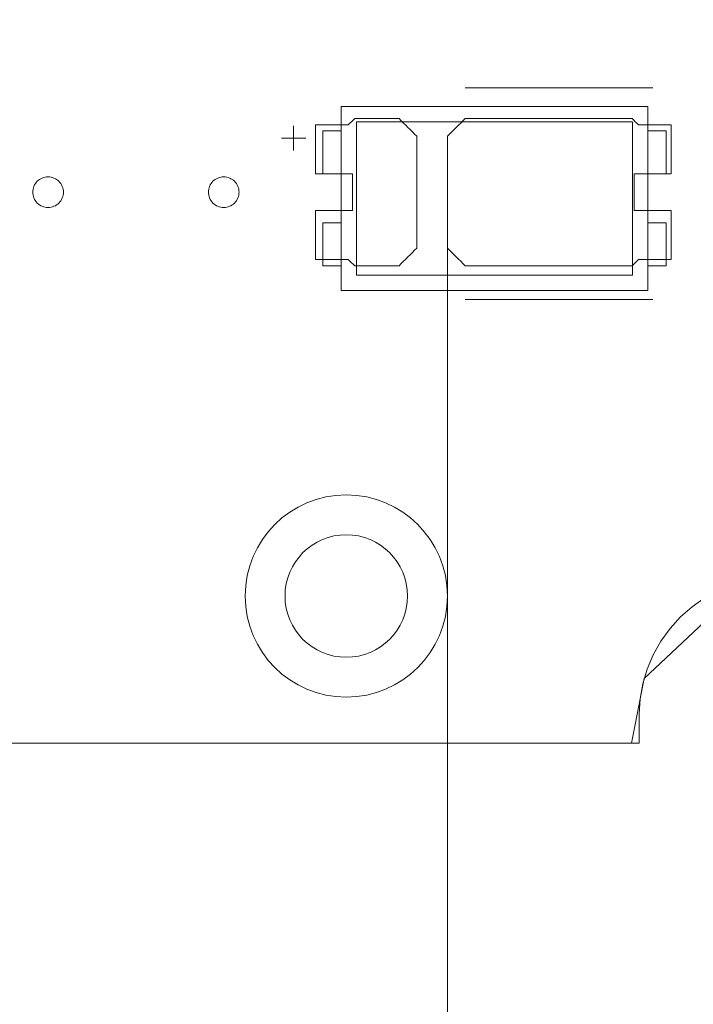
# Model space of a CAD drawing. Header units: inches. Extents: x -36 to 647, y 177 to 609.
# Tile 59 of 123: x -5 to 6, y 549 to 565. Entities that reach past the tile are written whole.
import ezdxf

# ---------------------------------------------------------------- set-up
doc = ezdxf.new("R2010")
doc.units = ezdxf.units.IN
doc.header["$MEASUREMENT"] = 0
doc.layers.add('1', color=7, linetype='Continuous')

# ---------------------------------------------------------------- blocks, each defined once
blk = doc.blocks.new('block 375')
at = {"layer": '1', "color": 155, "lineweight": 18, "true_color": 0x4c7299}
blk.add_lwpolyline([(5.442, 560.45), (0.942, 560.45)], dxfattribs=at)
blk = doc.blocks.new('block 376')
at = {"layer": '1', "color": 155, "lineweight": 18, "true_color": 0x4c7299}
blk.add_lwpolyline([(5.442, 562.95), (5.442, 560.45)], dxfattribs=at)
blk = doc.blocks.new('block 377')
at = {"layer": '1', "color": 155, "lineweight": 18, "true_color": 0x4c7299}
blk.add_lwpolyline([(0.942, 562.95), (5.442, 562.95)], dxfattribs=at)
blk = doc.blocks.new('block 378')
at = {"layer": '1', "color": 155, "lineweight": 18, "true_color": 0x4c7299}
blk.add_lwpolyline([(0.692, 563.2), (0.692, 560.2)], dxfattribs=at)
blk = doc.blocks.new('block 379')
at = {"layer": '1', "color": 155, "lineweight": 18, "true_color": 0x4c7299}
blk.add_lwpolyline([(0.692, 560.2), (5.692, 560.2)], dxfattribs=at)
blk = doc.blocks.new('block 380')
at = {"layer": '1', "color": 155, "lineweight": 18, "true_color": 0x4c7299}
blk.add_lwpolyline([(5.692, 560.2), (5.692, 563.2)], dxfattribs=at)
blk = doc.blocks.new('block 381')
at = {"layer": '1', "color": 155, "lineweight": 18, "true_color": 0x4c7299}
blk.add_lwpolyline([(0.942, 560.45), (0.942, 562.95)], dxfattribs=at)
blk = doc.blocks.new('block 382')
at = {"layer": '1', "color": 155, "lineweight": 18, "true_color": 0x4c7299}
blk.add_lwpolyline([(5.692, 563.2), (0.692, 563.2)], dxfattribs=at)
blk = doc.blocks.new('block 383')
at = {"layer": '1', "color": 155, "lineweight": 18, "true_color": 0x4c7299}
blk.add_lwpolyline([(5.992, 562.8), (5.692, 562.8)], dxfattribs=at)
blk = doc.blocks.new('block 384')
at = {"layer": '1', "color": 155, "lineweight": 18, "true_color": 0x4c7299}
blk.add_lwpolyline([(5.992, 562.1), (5.992, 562.8)], dxfattribs=at)
blk = doc.blocks.new('block 385')
at = {"layer": '1', "color": 155, "lineweight": 18, "true_color": 0x4c7299}
blk.add_lwpolyline([(5.692, 562.1), (5.992, 562.1)], dxfattribs=at)
blk = doc.blocks.new('block 386')
at = {"layer": '1', "color": 155, "lineweight": 18, "true_color": 0x4c7299}
blk.add_lwpolyline([(0.692, 562.1), (0.392, 562.1)], dxfattribs=at)
blk = doc.blocks.new('block 387')
at = {"layer": '1', "color": 155, "lineweight": 18, "true_color": 0x4c7299}
blk.add_lwpolyline([(0.392, 562.1), (0.392, 562.8)], dxfattribs=at)
blk = doc.blocks.new('block 388')
at = {"layer": '1', "color": 155, "lineweight": 18, "true_color": 0x4c7299}
blk.add_lwpolyline([(0.392, 562.8), (0.692, 562.8)], dxfattribs=at)
blk = doc.blocks.new('block 389')
at = {"layer": '1', "color": 155, "lineweight": 18, "true_color": 0x4c7299}
blk.add_lwpolyline([(0.392, 561.3), (0.392, 560.6)], dxfattribs=at)
blk = doc.blocks.new('block 390')
at = {"layer": '1', "color": 155, "lineweight": 18, "true_color": 0x4c7299}
blk.add_lwpolyline([(0.692, 561.3), (0.392, 561.3)], dxfattribs=at)
blk = doc.blocks.new('block 391')
at = {"layer": '1', "color": 155, "lineweight": 18, "true_color": 0x4c7299}
blk.add_lwpolyline([(0.392, 560.6), (0.692, 560.6)], dxfattribs=at)
blk = doc.blocks.new('block 392')
at = {"layer": '1', "color": 155, "lineweight": 18, "true_color": 0x4c7299}
blk.add_lwpolyline([(5.692, 561.3), (5.992, 561.3)], dxfattribs=at)
blk = doc.blocks.new('block 393')
at = {"layer": '1', "color": 155, "lineweight": 18, "true_color": 0x4c7299}
blk.add_lwpolyline([(5.992, 561.3), (5.992, 560.6)], dxfattribs=at)
blk = doc.blocks.new('block 652')
at = {"layer": '1', "color": 155, "lineweight": 18, "true_color": 0x4c7299}
blk.add_lwpolyline([(5.992, 560.6), (5.692, 560.6)], dxfattribs=at)
blk = doc.blocks.new('block 832')
at = {"layer": '1', "color": 155, "lineweight": 18, "true_color": 0x4c7299}
blk.add_lwpolyline([(5.551, 552.814), (-14.327, 552.814)], dxfattribs=at)
blk = doc.blocks.new('block 1805')
at = {"layer": '1', "color": 18, "lineweight": 13, "true_color": 0x4c0000}
blk.add_lwpolyline([(5.551, 552.814), (-14.327, 552.814)], dxfattribs=at)
blk = doc.blocks.new('block 1806')
at = {"layer": '1', "color": 18, "lineweight": 13, "true_color": 0x4c0000}
blk.add_lwpolyline([(5.773, 560.049), (2.713, 560.049)], dxfattribs=at)
blk = doc.blocks.new('block 1812')
at = {"layer": '1', "color": 18, "lineweight": 13, "true_color": 0x4c0000}
blk.add_lwpolyline([(5.551, 552.814), (-14.327, 552.814)], dxfattribs=at)
blk = doc.blocks.new('block 1826')
at = {"layer": '1', "color": 18, "lineweight": 13, "true_color": 0x4c0000}
blk.add_lwpolyline([(5.773, 560.049), (2.713, 560.049)], dxfattribs=at)
blk = doc.blocks.new('block 2073')
at = {"layer": '1', "color": 18, "lineweight": 13, "true_color": 0x4c0000}
blk.add_lwpolyline([(-0.088, 562.484), (-0.088, 562.884)], dxfattribs=at)
blk = doc.blocks.new('block 2076')
at = {"layer": '1', "color": 18, "lineweight": 13, "true_color": 0x4c0000}
blk.add_lwpolyline([(-0.287, 562.683), (0.113, 562.683)], dxfattribs=at)
blk = doc.blocks.new('block 2098')
at = {"layer": '1', "color": 18, "lineweight": 13, "true_color": 0x4c0000}
blk.add_lwpolyline([(-0.287, 562.683), (0.113, 562.683)], dxfattribs=at)
blk = doc.blocks.new('block 2100')
at = {"layer": '1', "color": 18, "lineweight": 13, "true_color": 0x4c0000}
blk.add_lwpolyline([(5.773, 563.502), (2.713, 563.502)], dxfattribs=at)
blk = doc.blocks.new('block 2109')
at = {"layer": '1', "color": 18, "lineweight": 13, "true_color": 0x4c0000}
blk.add_lwpolyline([(5.773, 563.502), (2.713, 563.502)], dxfattribs=at)
blk = doc.blocks.new('block 2127')
at = {"layer": '1', "color": 18, "lineweight": 13, "true_color": 0x4c0000}
blk.add_lwpolyline([(-0.088, 562.484), (-0.088, 562.884)], dxfattribs=at)
blk = doc.blocks.new('block 6259')
at = {"layer": '1', "color": 18, "lineweight": 13, "true_color": 0x4c0000}
blk.add_open_spline([(-0.877, 555.214), (-0.877, 556.125), (-0.138, 556.864), (0.773, 556.864), (1.685, 556.864), (2.423, 556.125), (2.423, 555.214), (2.423, 554.302), (1.685, 553.564), (0.773, 553.564), (-0.138, 553.564), (-0.877, 554.302), (-0.877, 555.214)], degree=3, knots=[0, 0, 0, 0, 1, 1, 1, 2, 2, 2, 3, 3, 3, 4, 4, 4, 4], dxfattribs=at)
blk = doc.blocks.new('block 6262')
at = {"layer": '1', "color": 18, "lineweight": 13, "true_color": 0x4c0000}
blk.add_open_spline([(-0.227, 555.214), (-0.227, 555.766), (0.221, 556.214), (0.773, 556.214), (1.326, 556.214), (1.773, 555.766), (1.773, 555.214), (1.773, 554.661), (1.326, 554.214), (0.773, 554.214), (0.221, 554.214), (-0.227, 554.661), (-0.227, 555.214)], degree=3, knots=[0, 0, 0, 0, 1, 1, 1, 2, 2, 2, 3, 3, 3, 4, 4, 4, 4], dxfattribs=at)
blk = doc.blocks.new('block 6264')
at = {"layer": '1', "color": 18, "lineweight": 13, "true_color": 0x4c0000}
blk.add_open_spline([(-0.877, 555.214), (-0.877, 556.125), (-0.138, 556.864), (0.773, 556.864), (1.685, 556.864), (2.423, 556.125), (2.423, 555.214), (2.423, 554.302), (1.685, 553.564), (0.773, 553.564), (-0.138, 553.564), (-0.877, 554.302), (-0.877, 555.214)], degree=3, knots=[0, 0, 0, 0, 1, 1, 1, 2, 2, 2, 3, 3, 3, 4, 4, 4, 4], dxfattribs=at)
blk = doc.blocks.new('block 6722')
at = {"layer": '1', "color": 155, "lineweight": 18, "true_color": 0x4c7299}
blk.add_lwpolyline([(10.051, 552.814), (10.051, 553.292), (10.035, 553.534), (9.991, 553.779), (9.92, 554.021), (9.82, 554.256), (9.695, 554.479), (9.545, 554.685), (9.374, 554.872), (9.187, 555.036), (8.986, 555.176), (8.775, 555.292), (8.548, 555.386), (8.307, 555.456), (8.056, 555.499), (7.801, 555.514), (7.545, 555.499), (7.295, 555.456), (7.054, 555.386), (6.827, 555.292), (6.615, 555.176), (6.415, 555.036), (6.228, 554.872), (6.057, 554.685), (5.907, 554.479), (5.781, 554.256), (5.682, 554.021), (5.611, 553.779), (5.567, 553.534), (5.551, 553.292), (5.551, 552.814)], dxfattribs=at)
blk = doc.blocks.new('block 6740')
at = {"layer": '1', "color": 18, "lineweight": 13, "true_color": 0x4c0000}
blk.add_lwpolyline([(21.39, 552.868), (20.524, 555.037), (18.213, 555.314), (16.894, 553.397), (16.303, 552.814), (15.134, 552.814), (12.796, 552.814), (10.458, 552.814), (9.533, 554.7), (7.331, 555.464), (5.634, 553.868), (5.426, 552.814), (4.257, 552.814), (1.919, 552.814), (-2.756, 552.814), (-12.107, 552.814), (-14.327, 552.932), (-14.327, 555.27), (-14.327, 559.945), (-14.327, 569.296)], dxfattribs=at)
blk = doc.blocks.new('block 6742')
at = {"layer": '1', "color": 18, "lineweight": 13, "true_color": 0x4c0000}
blk.add_open_spline([(6.073, 562.102), (6.073, 562.368), (6.073, 562.635), (6.073, 562.902), (5.897, 562.902), (5.72, 562.902), (5.543, 562.902), (5.507, 562.935), (5.472, 562.968), (5.436, 563.002), (4.528, 563.002), (3.621, 563.002), (2.713, 563.002), (2.616, 562.906), (2.52, 562.81), (2.423, 562.714), (2.423, 562.106), (2.423, 561.498), (2.423, 560.89), (2.52, 560.794), (2.616, 560.698), (2.713, 560.602), (3.621, 560.602), (4.528, 560.602), (5.436, 560.602), (5.472, 560.635), (5.507, 560.668), (5.543, 560.702), (5.72, 560.702), (5.897, 560.702), (6.073, 560.702), (6.073, 560.968), (6.073, 561.235), (6.073, 561.502), (5.873, 561.502), (5.673, 561.502), (5.473, 561.502), (5.473, 561.702), (5.473, 561.902), (5.473, 562.102), (5.673, 562.102), (5.873, 562.102), (6.073, 562.102)], degree=3, knots=[0, 0, 0, 0, 1, 1, 1, 2, 2, 2, 3, 3, 3, 4, 4, 4, 5, 5, 5, 6, 6, 6, 7, 7, 7, 8, 8, 8, 9, 9, 9, 10, 10, 10, 11, 11, 11, 12, 12, 12, 13, 13, 13, 14, 14, 14, 14], dxfattribs=at)
blk = doc.blocks.new('block 6750')
at = {"layer": '1', "color": 18, "lineweight": 13, "true_color": 0x4c0000}
blk.add_open_spline([(1.634, 563.002), (1.73, 562.906), (1.827, 562.81), (1.923, 562.714), (1.923, 562.106), (1.923, 561.498), (1.923, 560.89), (1.827, 560.794), (1.73, 560.698), (1.634, 560.602), (1.393, 560.602), (1.152, 560.602), (0.911, 560.602), (0.875, 560.635), (0.839, 560.668), (0.804, 560.702), (0.627, 560.702), (0.45, 560.702), (0.273, 560.702), (0.273, 560.968), (0.273, 561.235), (0.273, 561.502), (0.473, 561.502), (0.673, 561.502), (0.873, 561.502), (0.873, 561.702), (0.873, 561.902), (0.873, 562.102), (0.673, 562.102), (0.473, 562.102), (0.273, 562.102), (0.273, 562.368), (0.273, 562.635), (0.273, 562.902), (0.45, 562.902), (0.627, 562.902), (0.804, 562.902), (0.839, 562.935), (0.875, 562.968), (0.911, 563.002), (1.152, 563.002), (1.393, 563.002), (1.634, 563.002)], degree=3, knots=[0, 0, 0, 0, 1, 1, 1, 2, 2, 2, 3, 3, 3, 4, 4, 4, 5, 5, 5, 6, 6, 6, 7, 7, 7, 8, 8, 8, 9, 9, 9, 10, 10, 10, 11, 11, 11, 12, 12, 12, 13, 13, 13, 14, 14, 14, 14], dxfattribs=at)
blk = doc.blocks.new('block 6912')
at = {"layer": '1', "color": 18, "lineweight": 13, "true_color": 0x4c0000}
blk.add_open_spline([(1.634, 563.002), (1.73, 562.906), (1.827, 562.81), (1.923, 562.714), (1.923, 562.106), (1.923, 561.498), (1.923, 560.89), (1.827, 560.794), (1.73, 560.698), (1.634, 560.602), (1.393, 560.602), (1.152, 560.602), (0.911, 560.602), (0.875, 560.635), (0.839, 560.668), (0.804, 560.702), (0.627, 560.702), (0.45, 560.702), (0.273, 560.702), (0.273, 560.968), (0.273, 561.235), (0.273, 561.502), (0.473, 561.502), (0.673, 561.502), (0.873, 561.502), (0.873, 561.702), (0.873, 561.902), (0.873, 562.102), (0.673, 562.102), (0.473, 562.102), (0.273, 562.102), (0.273, 562.368), (0.273, 562.635), (0.273, 562.902), (0.45, 562.902), (0.627, 562.902), (0.804, 562.902), (0.839, 562.935), (0.875, 562.968), (0.911, 563.002), (1.152, 563.002), (1.393, 563.002), (1.634, 563.002)], degree=3, knots=[0, 0, 0, 0, 1, 1, 1, 2, 2, 2, 3, 3, 3, 4, 4, 4, 5, 5, 5, 6, 6, 6, 7, 7, 7, 8, 8, 8, 9, 9, 9, 10, 10, 10, 11, 11, 11, 12, 12, 12, 13, 13, 13, 14, 14, 14, 14], dxfattribs=at)
blk = doc.blocks.new('block 6916')
at = {"layer": '1', "color": 18, "lineweight": 13, "true_color": 0x4c0000}
blk.add_open_spline([(1.634, 563.002), (1.73, 562.906), (1.827, 562.81), (1.923, 562.714), (1.923, 562.106), (1.923, 561.498), (1.923, 560.89), (1.827, 560.794), (1.73, 560.698), (1.634, 560.602), (1.393, 560.602), (1.152, 560.602), (0.911, 560.602), (0.875, 560.635), (0.839, 560.668), (0.804, 560.702), (0.627, 560.702), (0.45, 560.702), (0.273, 560.702), (0.273, 560.968), (0.273, 561.235), (0.273, 561.502), (0.473, 561.502), (0.673, 561.502), (0.873, 561.502), (0.873, 561.702), (0.873, 561.902), (0.873, 562.102), (0.673, 562.102), (0.473, 562.102), (0.273, 562.102), (0.273, 562.368), (0.273, 562.635), (0.273, 562.902), (0.45, 562.902), (0.627, 562.902), (0.804, 562.902), (0.839, 562.935), (0.875, 562.968), (0.911, 563.002), (1.152, 563.002), (1.393, 563.002), (1.634, 563.002)], degree=3, knots=[0, 0, 0, 0, 1, 1, 1, 2, 2, 2, 3, 3, 3, 4, 4, 4, 5, 5, 5, 6, 6, 6, 7, 7, 7, 8, 8, 8, 9, 9, 9, 10, 10, 10, 11, 11, 11, 12, 12, 12, 13, 13, 13, 14, 14, 14, 14], dxfattribs=at)
blk = doc.blocks.new('block 6935')
at = {"layer": '1', "color": 18, "lineweight": 13, "true_color": 0x4c0000}
blk.add_open_spline([(6.073, 562.102), (6.073, 562.368), (6.073, 562.635), (6.073, 562.902), (5.897, 562.902), (5.72, 562.902), (5.543, 562.902), (5.507, 562.935), (5.472, 562.968), (5.436, 563.002), (4.528, 563.002), (3.621, 563.002), (2.713, 563.002), (2.616, 562.906), (2.52, 562.81), (2.423, 562.714), (2.423, 562.106), (2.423, 561.498), (2.423, 560.89), (2.52, 560.794), (2.616, 560.698), (2.713, 560.602), (3.621, 560.602), (4.528, 560.602), (5.436, 560.602), (5.472, 560.635), (5.507, 560.668), (5.543, 560.702), (5.72, 560.702), (5.897, 560.702), (6.073, 560.702), (6.073, 560.968), (6.073, 561.235), (6.073, 561.502), (5.873, 561.502), (5.673, 561.502), (5.473, 561.502), (5.473, 561.702), (5.473, 561.902), (5.473, 562.102), (5.673, 562.102), (5.873, 562.102), (6.073, 562.102)], degree=3, knots=[0, 0, 0, 0, 1, 1, 1, 2, 2, 2, 3, 3, 3, 4, 4, 4, 5, 5, 5, 6, 6, 6, 7, 7, 7, 8, 8, 8, 9, 9, 9, 10, 10, 10, 11, 11, 11, 12, 12, 12, 13, 13, 13, 14, 14, 14, 14], dxfattribs=at)
blk = doc.blocks.new('block 6957')
at = {"layer": '1', "color": 18, "lineweight": 13, "true_color": 0x4c0000}
blk.add_open_spline([(1.634, 563.002), (1.73, 562.906), (1.827, 562.81), (1.923, 562.714), (1.923, 562.106), (1.923, 561.498), (1.923, 560.89), (1.827, 560.794), (1.73, 560.698), (1.634, 560.602), (1.393, 560.602), (1.152, 560.602), (0.911, 560.602), (0.875, 560.635), (0.839, 560.668), (0.804, 560.702), (0.627, 560.702), (0.45, 560.702), (0.273, 560.702), (0.273, 560.968), (0.273, 561.235), (0.273, 561.502), (0.473, 561.502), (0.673, 561.502), (0.873, 561.502), (0.873, 561.702), (0.873, 561.902), (0.873, 562.102), (0.673, 562.102), (0.473, 562.102), (0.273, 562.102), (0.273, 562.368), (0.273, 562.635), (0.273, 562.902), (0.45, 562.902), (0.627, 562.902), (0.804, 562.902), (0.839, 562.935), (0.875, 562.968), (0.911, 563.002), (1.152, 563.002), (1.393, 563.002), (1.634, 563.002)], degree=3, knots=[0, 0, 0, 0, 1, 1, 1, 2, 2, 2, 3, 3, 3, 4, 4, 4, 5, 5, 5, 6, 6, 6, 7, 7, 7, 8, 8, 8, 9, 9, 9, 10, 10, 10, 11, 11, 11, 12, 12, 12, 13, 13, 13, 14, 14, 14, 14], dxfattribs=at)
blk = doc.blocks.new('block 7062')
at = {"layer": '1', "color": 18, "lineweight": 13, "true_color": 0x4c0000}
blk.add_open_spline([(6.073, 562.102), (6.073, 562.368), (6.073, 562.635), (6.073, 562.902), (5.897, 562.902), (5.72, 562.902), (5.543, 562.902), (5.507, 562.935), (5.472, 562.968), (5.436, 563.002), (4.528, 563.002), (3.621, 563.002), (2.713, 563.002), (2.616, 562.906), (2.52, 562.81), (2.423, 562.714), (2.423, 562.106), (2.423, 561.498), (2.423, 560.89), (2.52, 560.794), (2.616, 560.698), (2.713, 560.602), (3.621, 560.602), (4.528, 560.602), (5.436, 560.602), (5.472, 560.635), (5.507, 560.668), (5.543, 560.702), (5.72, 560.702), (5.897, 560.702), (6.073, 560.702), (6.073, 560.968), (6.073, 561.235), (6.073, 561.502), (5.873, 561.502), (5.673, 561.502), (5.473, 561.502), (5.473, 561.702), (5.473, 561.902), (5.473, 562.102), (5.673, 562.102), (5.873, 562.102), (6.073, 562.102)], degree=3, knots=[0, 0, 0, 0, 1, 1, 1, 2, 2, 2, 3, 3, 3, 4, 4, 4, 5, 5, 5, 6, 6, 6, 7, 7, 7, 8, 8, 8, 9, 9, 9, 10, 10, 10, 11, 11, 11, 12, 12, 12, 13, 13, 13, 14, 14, 14, 14], dxfattribs=at)
blk = doc.blocks.new('block 7121')
at = {"layer": '1', "color": 18, "lineweight": 13, "true_color": 0x4c0000}
blk.add_open_spline([(6.073, 562.102), (6.073, 562.368), (6.073, 562.635), (6.073, 562.902), (5.897, 562.902), (5.72, 562.902), (5.543, 562.902), (5.507, 562.935), (5.472, 562.968), (5.436, 563.002), (4.528, 563.002), (3.621, 563.002), (2.713, 563.002), (2.616, 562.906), (2.52, 562.81), (2.423, 562.714), (2.423, 562.106), (2.423, 561.498), (2.423, 560.89), (2.52, 560.794), (2.616, 560.698), (2.713, 560.602), (3.621, 560.602), (4.528, 560.602), (5.436, 560.602), (5.472, 560.635), (5.507, 560.668), (5.543, 560.702), (5.72, 560.702), (5.897, 560.702), (6.073, 560.702), (6.073, 560.968), (6.073, 561.235), (6.073, 561.502), (5.873, 561.502), (5.673, 561.502), (5.473, 561.502), (5.473, 561.702), (5.473, 561.902), (5.473, 562.102), (5.673, 562.102), (5.873, 562.102), (6.073, 562.102)], degree=3, knots=[0, 0, 0, 0, 1, 1, 1, 2, 2, 2, 3, 3, 3, 4, 4, 4, 5, 5, 5, 6, 6, 6, 7, 7, 7, 8, 8, 8, 9, 9, 9, 10, 10, 10, 11, 11, 11, 12, 12, 12, 13, 13, 13, 14, 14, 14, 14], dxfattribs=at)
blk = doc.blocks.new('block 7124')
at = {"layer": '1', "color": 18, "lineweight": 13, "true_color": 0x4c0000}
blk.add_lwpolyline([(21.39, 552.868), (20.524, 555.037), (18.213, 555.314), (16.894, 553.397), (16.303, 552.814), (15.134, 552.814), (12.796, 552.814), (10.458, 552.814), (9.533, 554.7), (7.331, 555.464), (5.634, 553.868), (5.426, 552.814), (4.257, 552.814), (1.919, 552.814), (-2.756, 552.814), (-12.107, 552.814), (-14.327, 552.932), (-14.327, 555.27), (-14.327, 559.945), (-14.327, 569.296)], dxfattribs=at)
blk = doc.blocks.new('block 7240')
at = {"layer": '1', "color": 18, "lineweight": 13, "true_color": 0x4c0000}
blk.add_lwpolyline([(5.551, 552.814), (5.551, 553.292), (5.567, 553.534), (5.611, 553.779), (5.682, 554.021), (5.781, 554.256), (5.907, 554.479), (6.057, 554.685), (6.228, 554.872), (6.415, 555.036), (6.615, 555.176), (6.827, 555.292), (7.054, 555.386), (7.295, 555.456), (7.545, 555.499), (7.801, 555.514), (8.056, 555.499), (8.307, 555.456), (8.548, 555.386), (8.775, 555.292), (8.986, 555.176), (9.187, 555.036), (9.374, 554.872), (9.545, 554.685), (9.695, 554.479), (9.82, 554.256), (9.92, 554.021), (9.991, 553.779), (10.035, 553.534), (10.051, 553.292), (10.051, 552.814)], dxfattribs=at)
blk = doc.blocks.new('block 7290')
at = {"layer": '1', "color": 18, "lineweight": 13, "true_color": 0x4c0000}
blk.add_lwpolyline([(5.551, 552.814), (5.551, 553.292), (5.567, 553.534), (5.611, 553.779), (5.682, 554.021), (5.781, 554.256), (5.907, 554.479), (6.057, 554.685), (6.228, 554.872), (6.415, 555.036), (6.615, 555.176), (6.827, 555.292), (7.054, 555.386), (7.295, 555.456), (7.545, 555.499), (7.801, 555.514), (8.056, 555.499), (8.307, 555.456), (8.548, 555.386), (8.775, 555.292), (8.986, 555.176), (9.187, 555.036), (9.374, 554.872), (9.545, 554.685), (9.695, 554.479), (9.82, 554.256), (9.92, 554.021), (9.991, 553.779), (10.035, 553.534), (10.051, 553.292), (10.051, 552.814)], dxfattribs=at)
blk = doc.blocks.new('block 7467')
at = {"layer": '1', "color": 18, "lineweight": 13, "true_color": 0x4c0000}
blk.add_lwpolyline([(-1.477, 561.802), (-1.476, 561.825), (-1.472, 561.849), (-1.466, 561.873), (-1.458, 561.897), (-1.447, 561.919), (-1.434, 561.941), (-1.42, 561.961), (-1.403, 561.979), (-1.385, 561.996), (-1.365, 562.01), (-1.345, 562.022), (-1.323, 562.032), (-1.3, 562.041), (-1.276, 562.047), (-1.252, 562.051), (-1.227, 562.052), (-1.202, 562.051), (-1.177, 562.047), (-1.153, 562.041), (-1.13, 562.032), (-1.109, 562.022), (-1.088, 562.01), (-1.069, 561.996), (-1.051, 561.979), (-1.034, 561.961), (-1.019, 561.941), (-1.006, 561.919), (-0.995, 561.897), (-0.987, 561.873), (-0.981, 561.849), (-0.978, 561.825), (-0.977, 561.802), (-0.978, 561.778), (-0.981, 561.754), (-0.987, 561.73), (-0.995, 561.707), (-1.006, 561.684), (-1.019, 561.662), (-1.034, 561.642), (-1.051, 561.624), (-1.069, 561.608), (-1.088, 561.593), (-1.109, 561.581), (-1.13, 561.571), (-1.153, 561.563), (-1.177, 561.557), (-1.202, 561.553), (-1.227, 561.552), (-1.252, 561.553), (-1.276, 561.557), (-1.3, 561.563), (-1.323, 561.571), (-1.345, 561.581), (-1.365, 561.593), (-1.385, 561.608), (-1.403, 561.624), (-1.42, 561.642), (-1.434, 561.662), (-1.447, 561.684), (-1.458, 561.707), (-1.466, 561.73), (-1.472, 561.754), (-1.476, 561.778), (-1.477, 561.802)], dxfattribs=at)
blk = doc.blocks.new('block 7474')
at = {"layer": '1', "color": 18, "lineweight": 13, "true_color": 0x4c0000}
blk.add_lwpolyline([(-4.344, 561.802), (-4.342, 561.825), (-4.339, 561.849), (-4.333, 561.873), (-4.325, 561.897), (-4.314, 561.919), (-4.301, 561.941), (-4.286, 561.961), (-4.269, 561.979), (-4.251, 561.996), (-4.232, 562.01), (-4.212, 562.022), (-4.19, 562.032), (-4.167, 562.041), (-4.143, 562.047), (-4.118, 562.051), (-4.093, 562.052), (-4.068, 562.051), (-4.044, 562.047), (-4.02, 562.041), (-3.997, 562.032), (-3.975, 562.022), (-3.955, 562.01), (-3.936, 561.996), (-3.917, 561.979), (-3.901, 561.961), (-3.886, 561.941), (-3.873, 561.919), (-3.862, 561.897), (-3.854, 561.873), (-3.848, 561.849), (-3.844, 561.825), (-3.843, 561.802), (-3.844, 561.778), (-3.848, 561.754), (-3.854, 561.73), (-3.862, 561.707), (-3.873, 561.684), (-3.886, 561.662), (-3.901, 561.642), (-3.917, 561.624), (-3.936, 561.608), (-3.955, 561.593), (-3.975, 561.581), (-3.997, 561.571), (-4.02, 561.563), (-4.044, 561.557), (-4.068, 561.553), (-4.093, 561.552), (-4.118, 561.553), (-4.143, 561.557), (-4.167, 561.563), (-4.19, 561.571), (-4.212, 561.581), (-4.232, 561.593), (-4.251, 561.608), (-4.269, 561.624), (-4.286, 561.642), (-4.301, 561.662), (-4.314, 561.684), (-4.325, 561.707), (-4.333, 561.73), (-4.339, 561.754), (-4.342, 561.778), (-4.344, 561.802)], dxfattribs=at)
blk = doc.blocks.new('block 7475')
at = {"layer": '1', "color": 18, "lineweight": 13, "true_color": 0x4c0000}
blk.add_lwpolyline([(-4.344, 561.802), (-4.342, 561.825), (-4.339, 561.849), (-4.333, 561.873), (-4.325, 561.897), (-4.314, 561.919), (-4.301, 561.941), (-4.286, 561.961), (-4.269, 561.979), (-4.251, 561.996), (-4.232, 562.01), (-4.212, 562.022), (-4.19, 562.032), (-4.167, 562.041), (-4.143, 562.047), (-4.118, 562.051), (-4.093, 562.052), (-4.068, 562.051), (-4.044, 562.047), (-4.02, 562.041), (-3.997, 562.032), (-3.975, 562.022), (-3.955, 562.01), (-3.936, 561.996), (-3.917, 561.979), (-3.901, 561.961), (-3.886, 561.941), (-3.873, 561.919), (-3.862, 561.897), (-3.854, 561.873), (-3.848, 561.849), (-3.844, 561.825), (-3.843, 561.802), (-3.844, 561.778), (-3.848, 561.754), (-3.854, 561.73), (-3.862, 561.707), (-3.873, 561.684), (-3.886, 561.662), (-3.901, 561.642), (-3.917, 561.624), (-3.936, 561.608), (-3.955, 561.593), (-3.975, 561.581), (-3.997, 561.571), (-4.02, 561.563), (-4.044, 561.557), (-4.068, 561.553), (-4.093, 561.552), (-4.118, 561.553), (-4.143, 561.557), (-4.167, 561.563), (-4.19, 561.571), (-4.212, 561.581), (-4.232, 561.593), (-4.251, 561.608), (-4.269, 561.624), (-4.286, 561.642), (-4.301, 561.662), (-4.314, 561.684), (-4.325, 561.707), (-4.333, 561.73), (-4.339, 561.754), (-4.342, 561.778), (-4.344, 561.802)], dxfattribs=at)
blk = doc.blocks.new('block 7480')
at = {"layer": '1', "color": 18, "lineweight": 13, "true_color": 0x4c0000}
blk.add_lwpolyline([(-1.477, 561.802), (-1.476, 561.825), (-1.472, 561.849), (-1.466, 561.873), (-1.458, 561.897), (-1.447, 561.919), (-1.434, 561.941), (-1.42, 561.961), (-1.403, 561.979), (-1.385, 561.996), (-1.365, 562.01), (-1.345, 562.022), (-1.323, 562.032), (-1.3, 562.041), (-1.276, 562.047), (-1.252, 562.051), (-1.227, 562.052), (-1.202, 562.051), (-1.177, 562.047), (-1.153, 562.041), (-1.13, 562.032), (-1.109, 562.022), (-1.088, 562.01), (-1.069, 561.996), (-1.051, 561.979), (-1.034, 561.961), (-1.019, 561.941), (-1.006, 561.919), (-0.995, 561.897), (-0.987, 561.873), (-0.981, 561.849), (-0.978, 561.825), (-0.977, 561.802), (-0.978, 561.778), (-0.981, 561.754), (-0.987, 561.73), (-0.995, 561.707), (-1.006, 561.684), (-1.019, 561.662), (-1.034, 561.642), (-1.051, 561.624), (-1.069, 561.608), (-1.088, 561.593), (-1.109, 561.581), (-1.13, 561.571), (-1.153, 561.563), (-1.177, 561.557), (-1.202, 561.553), (-1.227, 561.552), (-1.252, 561.553), (-1.276, 561.557), (-1.3, 561.563), (-1.323, 561.571), (-1.345, 561.581), (-1.365, 561.593), (-1.385, 561.608), (-1.403, 561.624), (-1.42, 561.642), (-1.434, 561.662), (-1.447, 561.684), (-1.458, 561.707), (-1.466, 561.73), (-1.472, 561.754), (-1.476, 561.778), (-1.477, 561.802)], dxfattribs=at)
blk = doc.blocks.new('block 10035')
at = {"layer": '1', "color": 35, "lineweight": 13, "true_color": 0x99724c}
blk.add_lwpolyline([(2.423, 560.89), (2.423, 532.491)], dxfattribs=at)

msp = doc.modelspace()

# ---------------------------------------------------------------- block references
at = {"layer": '1'}
for name in ['block 6740', 'block 7124', 'block 2100', 'block 2109', 'block 378', 'block 382', 'block 380', 'block 6750', 'block 6912', 'block 6916', 'block 6957', 'block 6742', 'block 6935', 'block 7062', 'block 7121', 'block 2073', 'block 2127', 'block 377', 'block 381', 'block 376', 'block 2076', 'block 2098', 'block 387', 'block 388', 'block 383', 'block 384', 'block 7474', 'block 7475', 'block 7467', 'block 7480', 'block 386', 'block 385', 'block 389', 'block 390', 'block 392', 'block 393', 'block 10035', 'block 391', 'block 652', 'block 375', 'block 379', 'block 1806', 'block 1826', 'block 6259', 'block 6264', 'block 6262', 'block 6722', 'block 7240', 'block 7290', 'block 832', 'block 1805', 'block 1812']:
    msp.add_blockref(name, (0, 0), dxfattribs=at)

doc.saveas('drawing.dxf')
